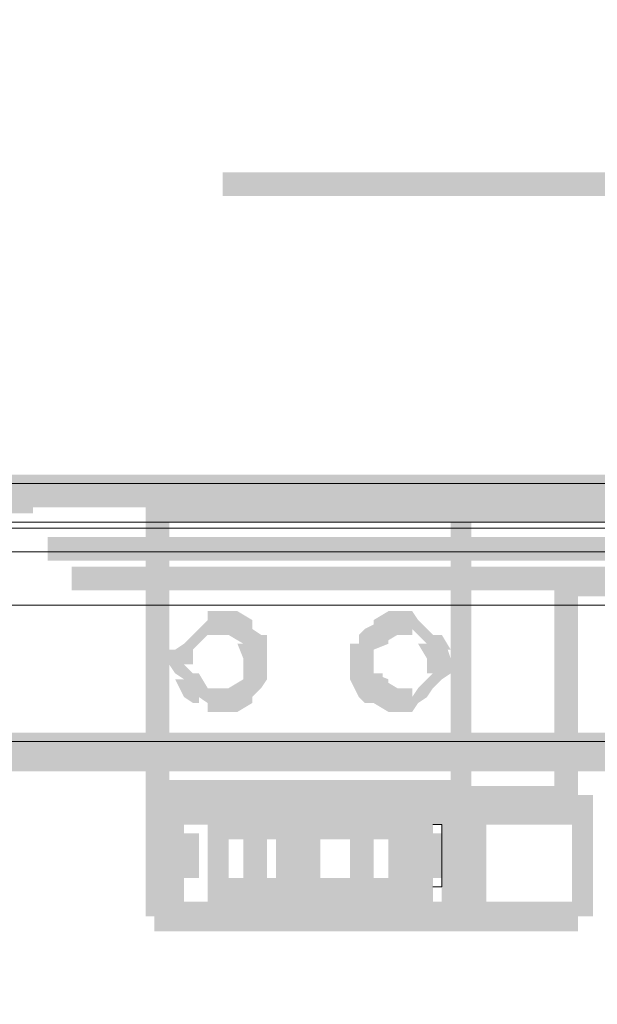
# Model space of a CAD drawing. Header units: millimetres. Extents: x -91 to 1961, y -1152 to 358.
# Tile 148 of 256: x 70.62 to 73.85, y 168.63 to 174.13. Entities that reach past the tile are written whole.
import ezdxf

# ---------------------------------------------------------------- set-up
doc = ezdxf.new("R2010")
doc.units = ezdxf.units.MM
doc.header["$MEASUREMENT"] = 0
doc.layers.get('0').update_dxf_attribs({"linetype": 'CONTINUOUS'})

msp = doc.modelspace()

# ---------------------------------------------------------------- hatches: boundary and pattern name
at = {"true_color": 0xaaaaaa}
h = msp.add_hatch(color=253, dxfattribs=at)
h.paths.add_polyline_path([(36.4314, 141.6409), (36.5472, 141.6409), (36.5472, 141.5085), (36.4314, 141.5085)])
h.paths.add_polyline_path([(32.229, 175.2596), (32.3117, 175.2596), (32.3117, 175.1438), (32.229, 175.1438)])
h.paths.add_polyline_path([(32.229, 174.7633), (32.3117, 174.7633), (32.3117, 174.6309), (32.229, 174.6309)])
h.paths.add_polyline_path([(71.7046, 169.7999), (71.837, 169.7999), (71.837, 169.7172), (71.7046, 169.7172)])
h.paths.add_polyline_path([(72.4657, 169.7999), (72.598, 169.7999), (72.598, 169.7172), (72.4657, 169.7172)])
h.paths.add_polyline_path([(73.0282, 169.8495), (73.144, 169.8495), (73.144, 169.7999), (73.0282, 169.7999)])
h.paths.add_polyline_path([(71.3241, 169.7999), (71.4564, 169.7999), (71.4564, 169.7172), (71.3241, 169.7172)])
h = msp.add_hatch(color=253, dxfattribs=at)
h.paths.add_polyline_path([(33.6353, 173.2743), (39.9885, 173.2743), (39.9885, 173.1419), (33.6353, 173.1419)])
h.paths.add_polyline_path([(43.1651, 173.2743), (49.5182, 173.2743), (49.5182, 173.1419), (43.1651, 173.1419)])
h.paths.add_polyline_path([(52.6948, 173.2743), (59.0479, 173.2743), (59.0479, 173.1419), (52.6948, 173.1419)])
h.paths.add_polyline_path([(62.2245, 173.2743), (68.5777, 173.2743), (68.5777, 173.1419), (62.2245, 173.1419)])
h.paths.add_polyline_path([(71.7543, 173.2743), (75.9897, 173.2743), (75.9897, 173.1419), (71.7543, 173.1419)])
h = msp.add_hatch(color=253, dxfattribs=at)
h.paths.add_polyline_path([(75.9897, 171.4544), (69.6365, 171.4544), (69.6365, 171.5867), (75.9897, 171.5867)])
h.paths.add_polyline_path([(66.46, 171.4544), (60.1068, 171.4544), (60.1068, 171.5867), (66.46, 171.5867)])
h.paths.add_polyline_path([(56.9302, 171.4544), (50.5771, 171.4544), (50.5771, 171.5867), (56.9302, 171.5867)])
h.paths.add_polyline_path([(47.4005, 171.4544), (41.0473, 171.4544), (41.0473, 171.5867), (47.4005, 171.5867)])
h.paths.add_polyline_path([(37.8708, 171.4544), (36.1667, 171.4544), (36.1667, 171.5867), (37.8708, 171.5867)])
h = msp.add_hatch(color=253, dxfattribs=at)
h.paths.add_polyline_path([(80.2251, 171.3716), (73.872, 171.3716), (73.872, 171.504), (80.2251, 171.504)])
h.paths.add_polyline_path([(70.6954, 171.3716), (64.3422, 171.3716), (64.3422, 171.504), (70.6954, 171.504)])
h.paths.add_polyline_path([(61.1657, 171.3716), (54.8125, 171.3716), (54.8125, 171.504), (61.1657, 171.504)])
h.paths.add_polyline_path([(51.6359, 171.3716), (45.2828, 171.3716), (45.2828, 171.504), (51.6359, 171.504)])
h.paths.add_polyline_path([(42.1062, 171.3716), (35.753, 171.3716), (35.753, 171.504), (42.1062, 171.504)])
h.paths.add_polyline_path([(32.5765, 171.3716), (29.3503, 171.3716), (29.3503, 171.504), (32.5765, 171.504)])
h = msp.add_hatch(color=253, dxfattribs=at)
h.paths.add_polyline_path([(75.9897, 171.4047), (69.6365, 171.4047), (69.6365, 171.5371), (75.9897, 171.5371)])
h.paths.add_polyline_path([(66.46, 171.4047), (60.1068, 171.4047), (60.1068, 171.5371), (66.46, 171.5371)])
h.paths.add_polyline_path([(56.9302, 171.4047), (50.5771, 171.4047), (50.5771, 171.5371), (56.9302, 171.5371)])
h.paths.add_polyline_path([(47.4005, 171.4047), (41.0473, 171.4047), (41.0473, 171.5371), (47.4005, 171.5371)])
h.paths.add_polyline_path([(37.8708, 171.4047), (33.6353, 171.4047), (33.6353, 171.5371), (37.8708, 171.5371)])
h = msp.add_hatch(color=253, dxfattribs=at)
h.paths.add_polyline_path([(33.6353, 171.4544), (39.9885, 171.4544), (39.9885, 171.322), (33.6353, 171.322)])
h.paths.add_polyline_path([(43.1651, 171.4544), (49.5182, 171.4544), (49.5182, 171.322), (43.1651, 171.322)])
h.paths.add_polyline_path([(52.6948, 171.4544), (59.0479, 171.4544), (59.0479, 171.322), (52.6948, 171.322)])
h.paths.add_polyline_path([(62.2245, 171.4544), (68.5777, 171.4544), (68.5777, 171.322), (62.2245, 171.322)])
h.paths.add_polyline_path([(71.7543, 171.4544), (75.9897, 171.4544), (75.9897, 171.322), (71.7543, 171.322)])
h = msp.add_hatch(color=253, dxfattribs=at)
h.paths.add_polyline_path([(71.3737, 169.7668), (71.4068, 169.7668), (71.4068, 169.6344), (71.3737, 169.6344)])
h.paths.add_polyline_path([(71.3737, 171.4544), (73.0613, 171.4544), (73.0613, 171.322), (71.3737, 171.322)])
h.paths.add_polyline_path([(71.8701, 169.7999), (72.0024, 169.7999), (72.0024, 169.7172), (71.8701, 169.7172)])
h = msp.add_hatch(color=253, dxfattribs=at)
h.paths.add_polyline_path([(72.2175, 169.7668), (73.0613, 169.7668), (73.0613, 169.6344), (72.2175, 169.6344)])
h.paths.add_polyline_path([(73.0282, 171.4047), (73.144, 171.4047), (73.144, 169.8495), (73.0282, 169.8495)])
h.paths.add_polyline_path([(71.3241, 169.8495), (71.4564, 169.8495), (71.4564, 169.7999), (71.3241, 169.7999)])
for points in [[(71.3241, 171.4047), (71.3241, 169.8495), (71.4564, 169.8495), (71.4564, 171.4047)], [(71.8701, 170.561), (71.8701, 170.6106), (71.8701, 170.561), (71.837, 170.6437), (71.8701, 170.6437), (71.837, 170.6933), (71.7873, 170.7264), (71.7873, 170.6933), (71.7543, 170.6933), (71.6715, 170.6933), (71.7046, 170.7264), (71.6715, 170.6933), (71.6219, 170.6437), (71.5888, 170.6106), (71.5392, 170.561), (71.5888, 170.6106), (71.5888, 170.5279), (71.5392, 170.5279), (71.5888, 170.4782), (71.6219, 170.4451), (71.6715, 170.3955), (71.7046, 170.3459), (71.6715, 170.3955), (71.7543, 170.3955), (71.7873, 170.3955), (71.7873, 170.3459), (71.837, 170.3955), (71.8701, 170.4451), (71.9197, 170.4782), (71.8701, 170.4782), (71.8701, 170.561), (72.0024, 170.561), (72.0024, 170.4782), (71.9693, 170.4451), (71.9197, 170.3955), (71.8701, 170.3459), (71.837, 170.3128), (71.7873, 170.2631), (71.7543, 170.2631), (71.6715, 170.2631), (71.6715, 170.3128), (71.6219, 170.3459), (71.5888, 170.3955), (71.5392, 170.4451), (71.4895, 170.4782), (71.4564, 170.5279), (71.4564, 170.6106), (71.4895, 170.6106), (71.5392, 170.6437), (71.5888, 170.6933), (71.6219, 170.7264), (71.6715, 170.776), (71.6715, 170.8257), (71.7543, 170.8257), (71.7873, 170.8257), (71.837, 170.776), (71.8701, 170.7264), (71.9197, 170.6933), (71.9693, 170.6933), (72.0024, 170.6106), (72.0024, 170.561)], [(71.8701, 170.561), (71.8701, 170.6106), (71.8701, 170.6933), (71.9197, 170.6437), (71.8701, 170.6933), (71.8701, 170.6437), (71.7873, 170.6933), (71.7543, 170.6933), (71.6715, 170.6933), (71.7046, 170.7264), (71.6715, 170.6933), (71.6219, 170.6437), (71.5888, 170.6106), (71.5392, 170.561), (71.5888, 170.6106), (71.5888, 170.5279), (71.5392, 170.5279), (71.5888, 170.4782), (71.6219, 170.4782), (71.6715, 170.3955), (71.5888, 170.4451), (71.6219, 170.4451), (71.6715, 170.3955), (71.7046, 170.3459), (71.6715, 170.3955), (71.7543, 170.3955), (71.7873, 170.3955), (71.8701, 170.4451), (71.8701, 170.3955), (71.9197, 170.4451), (71.8701, 170.4451), (71.8701, 170.4782), (71.8701, 170.561), (72.0024, 170.561), (72.0024, 170.4782), (72.0024, 170.4451), (71.9693, 170.3955), (71.9197, 170.3459), (71.9197, 170.3128), (71.837, 170.2631), (71.7873, 170.2631), (71.7543, 170.2631), (71.6715, 170.2631), (71.6715, 170.3128), (71.6219, 170.3459), (71.6219, 170.3128), (71.5888, 170.3128), (71.5392, 170.3459), (71.4895, 170.4451), (71.5392, 170.4451), (71.4895, 170.4782), (71.4564, 170.5279), (71.4564, 170.6106), (71.4895, 170.6106), (71.5392, 170.6437), (71.5888, 170.6933), (71.6219, 170.7264), (71.6715, 170.776), (71.6715, 170.8257), (71.7543, 170.8257), (71.7873, 170.8257), (71.837, 170.8257), (71.9197, 170.776), (71.9197, 170.7264), (71.9693, 170.6933), (72.0024, 170.6933), (72.0024, 170.6106), (72.0024, 170.561)], [(72.8958, 170.561), (72.8958, 170.6106), (72.8958, 170.561), (72.8462, 170.6437), (72.8958, 170.6437), (72.8462, 170.6933), (72.8131, 170.7264), (72.8131, 170.6933), (72.7304, 170.6933), (72.6808, 170.6933), (72.7304, 170.7264), (72.6808, 170.6933), (72.6808, 170.6437), (72.598, 170.6106), (72.6477, 170.6933), (72.6477, 170.6437), (72.598, 170.6106), (72.5484, 170.561), (72.598, 170.6106), (72.598, 170.5279), (72.5484, 170.5279), (72.598, 170.4782), (72.6477, 170.4782), (72.6477, 170.4451), (72.598, 170.4782), (72.6808, 170.4451), (72.6808, 170.3955), (72.7304, 170.3459), (72.6808, 170.3955), (72.7304, 170.3955), (72.8131, 170.3955), (72.8131, 170.3459), (72.8462, 170.3955), (72.8958, 170.4451), (72.9289, 170.4782), (72.8958, 170.4782), (72.8958, 170.561), (73.0282, 170.561), (73.0282, 170.4782), (72.9786, 170.4451), (72.9289, 170.3955), (72.8958, 170.3459), (72.8462, 170.3128), (72.8131, 170.2631), (72.7304, 170.2631), (72.6808, 170.2631), (72.6808, 170.3128), (72.6477, 170.3459), (72.6477, 170.3128), (72.5484, 170.3459), (72.5153, 170.4451), (72.5153, 170.4782), (72.5484, 170.4451), (72.5153, 170.4782), (72.4657, 170.5279), (72.4657, 170.6106), (72.5153, 170.6106), (72.5484, 170.6437), (72.5153, 170.6437), (72.5153, 170.6933), (72.5484, 170.7264), (72.6477, 170.776), (72.6477, 170.7264), (72.6808, 170.776), (72.6808, 170.8257), (72.7304, 170.8257), (72.8131, 170.8257), (72.8462, 170.776), (72.8958, 170.7264), (72.9289, 170.6933), (72.9786, 170.6933), (73.0282, 170.6106), (73.0116, 170.6106), (73.0282, 170.561)], [(72.8958, 170.561), (72.8958, 170.6106), (72.8958, 170.561), (72.8462, 170.6437), (72.8958, 170.6437), (72.8462, 170.6933), (72.8131, 170.7264), (72.8131, 170.6933), (72.7304, 170.6933), (72.6808, 170.6933), (72.7304, 170.6933), (72.6477, 170.6437), (72.6477, 170.6933), (72.598, 170.6437), (72.5484, 170.6106), (72.598, 170.6437), (72.598, 170.6106), (72.598, 170.5279), (72.598, 170.4782), (72.6477, 170.3955), (72.5484, 170.4451), (72.598, 170.4451), (72.6477, 170.4451), (72.7304, 170.3955), (72.6808, 170.3955), (72.7304, 170.3955), (72.8131, 170.3955), (72.8131, 170.3459), (72.8462, 170.3955), (72.8958, 170.4451), (72.9289, 170.4782), (72.8958, 170.4782), (72.8958, 170.561), (73.0282, 170.561), (73.0282, 170.4782), (72.9786, 170.4451), (72.9289, 170.3955), (72.8958, 170.3459), (72.8462, 170.3128), (72.8131, 170.2631), (72.7304, 170.2631), (72.6808, 170.2631), (72.598, 170.3128), (72.5484, 170.3128), (72.5153, 170.3459), (72.4657, 170.4451), (72.4657, 170.4782), (72.4657, 170.5279), (72.4657, 170.6106), (72.4657, 170.6437), (72.5153, 170.6437), (72.5484, 170.6933), (72.598, 170.7264), (72.598, 170.776), (72.6808, 170.8257), (72.7304, 170.8257), (72.8131, 170.8257), (72.8462, 170.776), (72.8958, 170.7264), (72.9289, 170.6933), (72.9786, 170.6933), (73.0282, 170.6106), (73.0116, 170.6106), (73.0282, 170.561)], [(71.3737, 169.8495), (71.3737, 169.7172), (73.0613, 169.7172), (73.0613, 169.8495)], [(71.8701, 169.7172), (71.8701, 169.1712), (72.0024, 169.1712), (72.0024, 169.7172)], [(71.6715, 169.3366), (71.6715, 169.2043), (72.9289, 169.2043), (72.9289, 169.3366)], [(72.1679, 169.2043), (72.1679, 169.0885), (73.0282, 169.0885), (73.0282, 169.2043)]]:
    msp.add_hatch(color=253, dxfattribs=at).paths.add_polyline_path(points)
h = msp.add_hatch(color=253, dxfattribs=at)
h.paths.add_polyline_path([(32.6592, 171.2393), (39.0123, 171.2393), (39.0123, 171.1069), (32.6592, 171.1069)])
h.paths.add_polyline_path([(42.1889, 171.2393), (48.5421, 171.2393), (48.5421, 171.1069), (42.1889, 171.1069)])
h.paths.add_polyline_path([(51.7187, 171.2393), (58.0718, 171.2393), (58.0718, 171.1069), (51.7187, 171.1069)])
h.paths.add_polyline_path([(61.2484, 171.2393), (67.6015, 171.2393), (67.6015, 171.1069), (61.2484, 171.1069)])
h.paths.add_polyline_path([(70.7781, 171.2393), (76.9162, 171.2393), (76.9162, 171.1069), (70.7781, 171.1069)])
h = msp.add_hatch(color=253, dxfattribs=at)
h.paths.add_polyline_path([(32.7915, 171.0738), (39.1447, 171.0738), (39.1447, 170.9415), (32.7915, 170.9415)])
h.paths.add_polyline_path([(42.3213, 171.0738), (48.6744, 171.0738), (48.6744, 170.9415), (42.3213, 170.9415)])
h.paths.add_polyline_path([(51.851, 171.0738), (58.2042, 171.0738), (58.2042, 170.9415), (51.851, 170.9415)])
h.paths.add_polyline_path([(61.3807, 171.0738), (67.7339, 171.0738), (67.7339, 170.9415), (61.3807, 170.9415)])
h.paths.add_polyline_path([(70.9105, 171.0738), (76.7838, 171.0738), (76.7838, 170.9415), (70.9105, 170.9415)])
h = msp.add_hatch(color=253, dxfattribs=at)
h.paths.add_polyline_path([(33.2052, 171.0738), (39.5583, 171.0738), (39.5583, 170.9415), (33.2052, 170.9415)])
h.paths.add_polyline_path([(42.7349, 171.0738), (49.088, 171.0738), (49.088, 170.9415), (42.7349, 170.9415)])
h.paths.add_polyline_path([(52.2646, 171.0738), (58.6178, 171.0738), (58.6178, 170.9415), (52.2646, 170.9415)])
h.paths.add_polyline_path([(61.7944, 171.0738), (68.1475, 171.0738), (68.1475, 170.9415), (61.7944, 170.9415)])
h.paths.add_polyline_path([(71.3241, 171.0738), (76.3702, 171.0738), (76.3702, 170.9415), (71.3241, 170.9415)])
h = msp.add_hatch(color=253, dxfattribs=at)
h.paths.add_polyline_path([(73.872, 129.1827), (73.9878, 129.1827), (73.9878, 128.372), (73.872, 128.372)])
h.paths.add_polyline_path([(73.6569, 171.0242), (75.8242, 171.0242), (75.8242, 170.9084), (73.6569, 170.9084)])
h.paths.add_polyline_path([(73.9051, 159.1782), (74.6661, 159.1782), (74.6661, 159.0459), (73.9051, 159.0459)])
h.paths.add_polyline_path([(73.9051, 131.5982), (74.6661, 131.5982), (74.6661, 131.4659), (73.9051, 131.4659)])
h.paths.add_polyline_path([(73.9051, 165.5314), (74.6661, 165.5314), (74.6661, 165.399), (73.9051, 165.399)])
h.paths.add_polyline_path([(73.872, 161.2463), (73.9878, 161.2463), (73.9878, 160.4356), (73.872, 160.4356)])
h.paths.add_polyline_path([(73.872, 135.2877), (73.9878, 135.2877), (73.9878, 134.477), (73.872, 134.477)])
h.paths.add_polyline_path([(73.9051, 144.0564), (74.6661, 144.0564), (74.6661, 143.924), (73.9051, 143.924)])
h.paths.add_polyline_path([(73.9051, 139.0103), (74.6661, 139.0103), (74.6661, 138.8779), (73.9051, 138.8779)])
h.paths.add_polyline_path([(74.633, 162.5533), (74.7654, 162.5533), (74.7654, 161.7923), (74.633, 161.7923)])
h = msp.add_hatch(color=253, dxfattribs=at)
h.paths.add_polyline_path([(73.6073, 112.4561), (73.6073, 118.8092), (73.7396, 118.8092), (73.7396, 112.4561)])
h.paths.add_polyline_path([(73.6073, 121.9858), (73.6073, 128.3389), (73.7396, 128.3389), (73.7396, 121.9858)])
h.paths.add_polyline_path([(73.6073, 131.5155), (73.6073, 137.8687), (73.7396, 137.8687), (73.7396, 131.5155)])
h.paths.add_polyline_path([(73.6073, 141.0453), (73.6073, 147.3984), (73.7396, 147.3984), (73.7396, 141.0453)])
h.paths.add_polyline_path([(73.6073, 150.575), (73.6073, 156.9281), (73.7396, 156.9281), (73.7396, 150.575)])
h.paths.add_polyline_path([(73.6073, 160.1047), (73.6073, 166.4579), (73.7396, 166.4579), (73.7396, 160.1047)])
h.paths.add_polyline_path([(73.6073, 169.6344), (73.6073, 170.9911), (73.7396, 170.9911), (73.7396, 169.6344)])
h = msp.add_hatch(color=253, dxfattribs=at)
h.paths.add_polyline_path([(76.6184, 170.015), (70.2652, 170.015), (70.2652, 170.1473), (76.6184, 170.1473)])
h.paths.add_polyline_path([(67.0887, 170.015), (60.7355, 170.015), (60.7355, 170.1473), (67.0887, 170.1473)])
h.paths.add_polyline_path([(57.5589, 170.015), (51.2058, 170.015), (51.2058, 170.1473), (57.5589, 170.1473)])
h.paths.add_polyline_path([(48.0292, 170.015), (41.676, 170.015), (41.676, 170.1473), (48.0292, 170.1473)])
h.paths.add_polyline_path([(38.4995, 170.015), (32.957, 170.015), (32.957, 170.1473), (38.4995, 170.1473)])
h = msp.add_hatch(color=253, dxfattribs=at)
h.paths.add_polyline_path([(75.3114, 169.9323), (68.9582, 169.9323), (68.9582, 170.0481), (75.3114, 170.0481)])
h.paths.add_polyline_path([(65.7816, 169.9323), (59.4285, 169.9323), (59.4285, 170.0481), (65.7816, 170.0481)])
h.paths.add_polyline_path([(56.2519, 169.9323), (49.8987, 169.9323), (49.8987, 170.0481), (56.2519, 170.0481)])
h.paths.add_polyline_path([(46.7222, 169.9323), (40.369, 169.9323), (40.369, 170.0481), (46.7222, 170.0481)])
h.paths.add_polyline_path([(37.1924, 169.9323), (34.264, 169.9323), (34.264, 170.0481), (37.1924, 170.0481)])
h = msp.add_hatch(color=253, dxfattribs=at)
h.paths.add_polyline_path([(71.3737, 169.8826), (73.0613, 169.8826), (73.0613, 169.7668), (71.3737, 169.7668)])
h.paths.add_polyline_path([(79.2821, 124.2359), (79.3317, 124.2359), (79.3317, 124.1035), (79.2821, 124.1035)])
h.paths.add_polyline_path([(79.3813, 123.5906), (79.9273, 123.5906), (79.9273, 123.4583), (79.3813, 123.4583)])
h.paths.add_polyline_path([(79.3813, 112.9689), (79.9273, 112.9689), (79.9273, 112.8366), (79.3813, 112.8366)])
h.paths.add_polyline_path([(79.9604, 112.9689), (80.0597, 112.9689), (80.0597, 112.8366), (79.9604, 112.8366)])
h.paths.add_polyline_path([(79.2821, 113.0848), (79.3317, 113.0848), (79.3317, 112.9689), (79.2821, 112.9689)])
h.paths.add_polyline_path([(79.9604, 117.9985), (80.0597, 117.9985), (80.0597, 117.8827), (79.9604, 117.8827)])
h.paths.add_polyline_path([(79.2821, 122.3994), (79.3317, 122.3994), (79.3317, 122.2836), (79.2821, 122.2836)])
h.paths.add_polyline_path([(79.2821, 114.4414), (79.3317, 114.4414), (79.3317, 114.3256), (79.2821, 114.3256)])
h.paths.add_polyline_path([(79.2821, 122.6972), (79.3317, 122.6972), (79.3317, 122.5814), (79.2821, 122.5814)])
h.paths.add_polyline_path([(79.2821, 122.995), (79.3317, 122.995), (79.3317, 122.8792), (79.2821, 122.8792)])
h = msp.add_hatch(color=253, dxfattribs=at)
h.paths.add_polyline_path([(71.3737, 169.8495), (73.7396, 169.8495), (73.7396, 169.7172), (71.3737, 169.7172)])
h.paths.add_polyline_path([(71.4895, 169.6344), (71.5392, 169.6344), (71.5392, 169.5021), (71.4895, 169.5021)])
h.paths.add_polyline_path([(72.0851, 169.6344), (72.1348, 169.6344), (72.1348, 169.5021), (72.0851, 169.5021)])
h = msp.add_hatch(color=253, dxfattribs=at)
h.paths.add_polyline_path([(72.0521, 169.5848), (72.1679, 169.5848), (72.1679, 169.3366), (72.0521, 169.3366)])
h.paths.add_polyline_path([(72.8462, 169.6344), (72.8958, 169.6344), (72.8958, 169.5021), (72.8462, 169.5021)])
h.paths.add_polyline_path([(71.3241, 169.7999), (71.4564, 169.7999), (71.4564, 169.1216), (71.3241, 169.1216)])
h = msp.add_hatch(color=253, dxfattribs=at)
h.paths.add_polyline_path([(73.0282, 169.7172), (73.144, 169.7172), (73.144, 169.1712), (73.0282, 169.1712)])
h.paths.add_polyline_path([(72.4657, 169.7172), (72.598, 169.7172), (72.598, 169.1712), (72.4657, 169.1712)])
h.paths.add_polyline_path([(71.6715, 169.7172), (71.7873, 169.7172), (71.7873, 169.1712), (71.6715, 169.1712)])
h.paths.add_polyline_path([(73.7065, 169.7999), (73.8223, 169.7999), (73.8223, 169.1216), (73.7065, 169.1216)])
h.paths.add_polyline_path([(72.1348, 169.7172), (72.2671, 169.7172), (72.2671, 169.1712), (72.1348, 169.1712)])
h.paths.add_polyline_path([(71.4895, 169.3863), (71.5392, 169.3863), (71.5392, 169.2539), (71.4895, 169.2539)])
h = msp.add_hatch(color=253, dxfattribs=at)
h.paths.add_polyline_path([(73.0282, 169.7999), (73.144, 169.7999), (73.144, 169.7172), (73.0282, 169.7172)])
h.paths.add_polyline_path([(72.6808, 169.7999), (72.8131, 169.7999), (72.8131, 169.7172), (72.6808, 169.7172)])
h = msp.add_hatch(color=253, dxfattribs=at)
h.paths.add_polyline_path([(71.3737, 169.1712), (73.7396, 169.1712), (73.7396, 169.0388), (71.3737, 169.0388)])
h.paths.add_polyline_path([(72.1679, 169.7668), (72.2175, 169.7668), (72.2175, 169.6344), (72.1679, 169.6344)])
h.paths.add_polyline_path([(72.8462, 169.5848), (72.9786, 169.5848), (72.9786, 169.3366), (72.8462, 169.3366)])
h = msp.add_hatch(color=253, dxfattribs=at)
h.paths.add_polyline_path([(71.6715, 169.6675), (72.9289, 169.6675), (72.9289, 169.5517), (71.6715, 169.5517)])
h.paths.add_polyline_path([(73.144, 169.2043), (73.7396, 169.2043), (73.7396, 169.0885), (73.144, 169.0885)])
h.paths.add_polyline_path([(71.4068, 169.7668), (71.4564, 169.7668), (71.4564, 169.6344), (71.4068, 169.6344)])
h = msp.add_hatch(color=253, dxfattribs=at)
h.paths.add_polyline_path([(71.4564, 169.5848), (71.5888, 169.5848), (71.5888, 169.3366), (71.4564, 169.3366)])
h.paths.add_polyline_path([(73.144, 169.7668), (73.7396, 169.7668), (73.7396, 169.6344), (73.144, 169.6344)])
h = msp.add_hatch(color=253, dxfattribs=at)
h.paths.add_polyline_path([(71.4564, 169.7668), (72.1679, 169.7668), (72.1679, 169.6344), (71.4564, 169.6344)])
h.paths.add_polyline_path([(72.6808, 169.7172), (72.8131, 169.7172), (72.8131, 169.1712), (72.6808, 169.1712)])
h = msp.add_hatch(color=253, dxfattribs=at)
h.paths.add_polyline_path([(71.4068, 169.7172), (71.5392, 169.7172), (71.5392, 169.1712), (71.4068, 169.1712)])
h.paths.add_polyline_path([(33.3706, 114.7392), (33.5526, 114.7392), (33.5526, 114.6069), (33.3706, 114.6069)])
h.paths.add_polyline_path([(33.3706, 114.1932), (33.5526, 114.1932), (33.5526, 114.0609), (33.3706, 114.0609)])
h = msp.add_hatch(color=253, dxfattribs=at)
h.paths.add_polyline_path([(72.8462, 169.3863), (72.8958, 169.3863), (72.8958, 169.2539), (72.8462, 169.2539)])
h.paths.add_polyline_path([(71.3737, 169.7172), (71.4895, 169.7172), (71.4895, 169.1712), (71.3737, 169.1712)])
h.paths.add_polyline_path([(73.0282, 169.2043), (73.0613, 169.2043), (73.0613, 169.0885), (73.0282, 169.0885)])
h.paths.add_polyline_path([(71.6219, 169.6344), (71.7543, 169.6344), (71.7543, 169.287), (71.6219, 169.287)])
h = msp.add_hatch(color=253, dxfattribs=at)
h.paths.add_polyline_path([(71.4068, 169.2043), (71.4564, 169.2043), (71.4564, 169.0885), (71.4068, 169.0885)])
h.paths.add_polyline_path([(71.6715, 169.6344), (71.7873, 169.6344), (71.7873, 169.287), (71.6715, 169.287)])
h.paths.add_polyline_path([(72.9786, 169.7172), (73.1109, 169.7172), (73.1109, 169.1712), (72.9786, 169.1712)])
h = msp.add_hatch(color=253, dxfattribs=at)
h.paths.add_polyline_path([(71.4564, 169.2043), (72.1679, 169.2043), (72.1679, 169.0885), (71.4564, 169.0885)])
h.paths.add_polyline_path([(72.0851, 169.5848), (72.2175, 169.5848), (72.2175, 169.3366), (72.0851, 169.3366)])
h.paths.add_polyline_path([(71.4895, 169.5848), (71.6219, 169.5848), (71.6219, 169.3366), (71.4895, 169.3366)])
h.paths.add_polyline_path([(73.1109, 169.7172), (73.2267, 169.7172), (73.2267, 169.1712), (73.1109, 169.1712)])
h.paths.add_polyline_path([(73.7065, 169.7172), (73.8223, 169.7172), (73.8223, 169.1712), (73.7065, 169.1712)])
h = msp.add_hatch(color=253, dxfattribs=at)
h.paths.add_polyline_path([(72.8131, 169.5848), (72.9289, 169.5848), (72.9289, 169.3366), (72.8131, 169.3366)])
h.paths.add_polyline_path([(72.0851, 169.3863), (72.1348, 169.3863), (72.1348, 169.2539), (72.0851, 169.2539)])
h.paths.add_polyline_path([(72.1679, 169.7172), (72.3002, 169.7172), (72.3002, 169.1712), (72.1679, 169.1712)])
h.paths.add_polyline_path([(71.6219, 169.6344), (71.7543, 169.6344), (71.7543, 169.287), (71.6219, 169.287)])

# ---------------------------------------------------------------- linework, layer by layer
at = {"color": 7, "linetype": 'Continuous', "lineweight": 5}
for points in [[(80.2251, 171.5371), (29.3503, 171.5371), (29.3503, 171.5371)], [(36.0839, 171.2889), (76.7838, 171.2889), (76.7838, 171.2889)], [(33.2052, 170.8588), (76.3702, 170.8588), (76.3702, 170.8588)], [(74.633, 170.0977), (64.2099, 170.0977), (64.2099, 170.0977)]]:
    msp.add_lwpolyline(points, dxfattribs=at)
at = {"color": 7, "linetype": 'Continuous', "lineweight": 20}
for points in [[(29.3503, 171.322), (80.2251, 171.322), (80.2251, 171.322)], [(33.2052, 171.1566), (76.3702, 171.1566), (76.3702, 171.1566)], [(72.9289, 169.6344), (72.9786, 169.6344), (72.9786, 169.6344)], [(72.9786, 169.287), (72.9786, 169.6344), (72.9786, 169.6344)], [(72.9289, 169.287), (72.9786, 169.287), (72.9786, 169.287)]]:
    msp.add_lwpolyline(points, dxfattribs=at)

doc.saveas('drawing.dxf')
